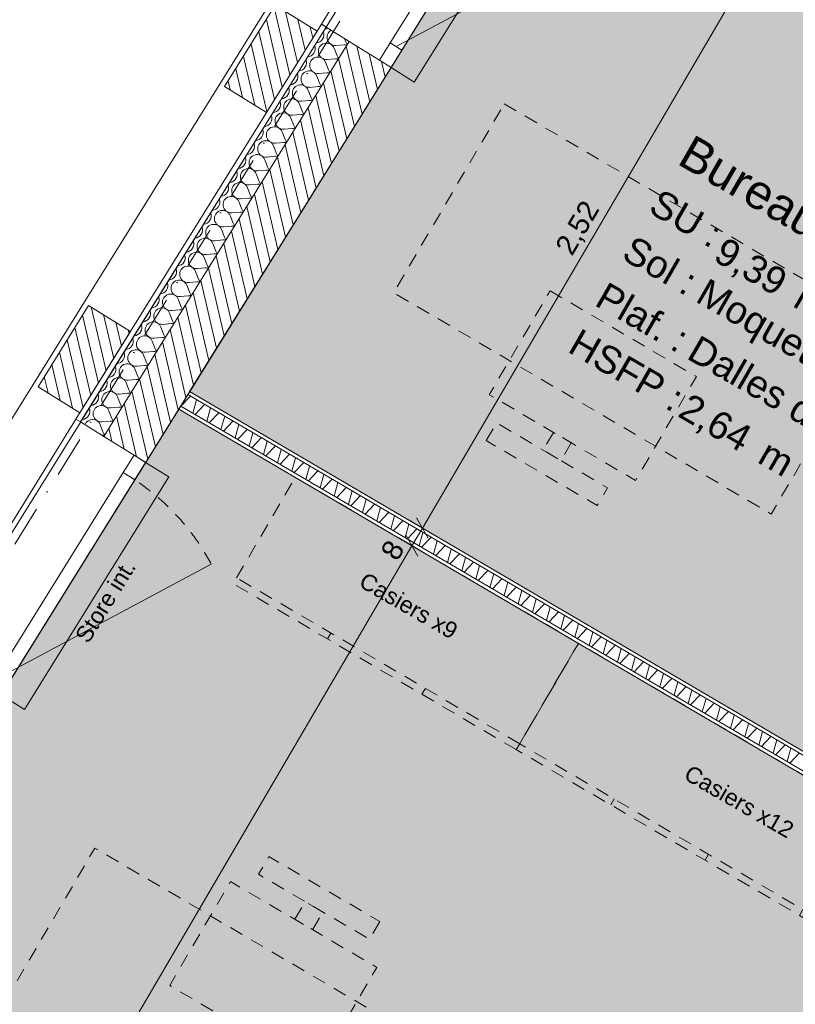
# Model space of a CAD drawing. Header units: millimetres. Extents: x -107151 to 48086, y -42122 to 26068.
# Tile 51 of 57: x -83417 to -80580, y 9430 to 13028. Entities that reach past the tile are written whole.
import ezdxf
from ezdxf.enums import TextEntityAlignment as Align

# ---------------------------------------------------------------- set-up
doc = ezdxf.new("R2010")
doc.units = ezdxf.units.MM
doc.header["$MEASUREMENT"] = 0
for name, pattern in [('! FIN Pointille', [87.5, 50, -37.5]), ('! STR Pointille', [87.5, 50, -37.5]), ('! URB Limite propriété', [300, 150, -75, 0, -75]), ('Tirets petits', [125, 75, -50])]:
    doc.linetypes.add(name, pattern=pattern)
for name, color, linetype in [('01-STR_Dalles.ARCHI', 7, 'Continuous'), ('01-STR_Murs extérieurs.ARCHI', 7, 'Continuous'), ('01-STR_Poutres_Poteaux.ARCHI', 7, 'Continuous'), ('03-SURFACE _ Utile.ARCHI', 7, 'Continuous'), ('04-SOE_Cloisons .ARCHI', 7, 'Continuous'), ('04-SOE_Faux Plafond.ARCHI', 7, 'Continuous'), ('04-SOE_Revetement de sol.ARCHI', 7, 'Continuous'), ('05-INF _ ANNOTATIONS.ARCHI', 7, 'Continuous'), ('05-INF _ COTATIONS.ARCHI', 7, 'Continuous'), ('06-REP _ EQUIP MOBI _ hors marché.ARCHI', 7, 'Continuous'), ('06-REP _ EQUIP MOBI _ marché.ARCHI', 7, 'Continuous'), ('Fenêtres Archicad', 7, 'Continuous'), ('Marques de fenêtre Archicad', 7, 'Continuous'), ('Marques de Zone Archicad', 7, 'Continuous'), ('Nouveau_07-VRD_Terrain EDL_Parcelle.ARCHI', 7, 'Continuous')]:
    doc.layers.add(name, color=color, linetype=linetype)
doc.styles.add('STYLE_GENERE_1', font='arial.ttf')
doc.styles.add('STYLE_GENERE_2', font='arial.ttf')
doc.dimstyles.new('STYLE_GENERE__1', dxfattribs={"dimtxt": 75, "dimasz": 57, "dimexe": 0.18, "dimexo": 50, "dimgap": 0, "dimtad": 1, "dimlfac": 0.001, "dimzin": 0, "dimdsep": 46, "dimtxsty": 'STYLE_GENERE_1', "dimblk": 'ARROWHEAD_2', "dimblk1": 'ARROWHEAD_2', "dimblk2": 'ARROWHEAD_2', "dimcen": 0.09, "dimclrd": 256, "dimclre": 256, "dimclrt": 256, "dimazin": 0, "dimtfac": 1, "dimtdec": 4, "dimtmove": 0, "dimatfit": 3, "dimfxl": 0, "dimtolj": 1, "dimtzin": 0, "dimarcsym": 0})

# ---------------------------------------------------------------- blocks, each defined once
blk = doc.blocks.new('Dalle_1_1', base_point=(-76490.4, 21808.4))
at = {"layer": '01-STR_Dalles.ARCHI', "color": 7, "linetype": 'Continuous', "lineweight": 5, "flags": 128}
blk.add_lwpolyline([(-76490.4, 21808.4), (-87291.7, 4437.9), (-82006.1, 1387.3), (-82427.2, 536.8), (-75888.9, -3286.9), (-75794, -3342.4), (-72002.7, 3053.2), (-57796.5, -5182.2), (-57450.3, -5385.2), (-56247.6, -3332.7), (-54208.1, -4527.8), (-54717.7, -5397.6), (-55684.1, -4831.3), (-56368.8, -6019.3), (-56368.6, -6019.4), (-46020, -12001.9), (-45857.1, -11724.1), (-45699, -11816.7), (-44122.6, -12740.4), (-42483.4, -9942.8), (-41387.9, -10574.3), (-36023.4, -1555.2), (-50738.9, 6940.8), (-57097.2, 10611.7)], close=True, dxfattribs=at)
blk = doc.blocks.new('CCA GC TPE-PME & TI LCTI__1_1', base_point=(-78292.1, 4320))
at = {"layer": '03-SURFACE _ Utile.ARCHI', "linetype": 'Continuous', "lineweight": 0, "true_color": 0xffefb9}
h = blk.add_hatch(color=254, dxfattribs=at)
h.paths.add_polyline_path([(-82834.8, 11605.5), (-87291.7, 4437.9), (-82006.1, 1387.3), (-82427.2, 536.8), (-76535.8, -2908.6), (-76373.2, -2634.8), (-75726.8, -3013.5), (-72046.2, 3195.6), (-70860.3, 5219.9), (-77976.6, 9389.7), (-78719.2, 8122.4), (-80056.6, 8906), (-79589.1, 9703.7)])
h.paths.add_polyline_path([(-80239.1, 4373.2), (-80584.2, 4575.4), (-80382, 4920.5), (-80036.9, 4718.3)], flags=0)
h.paths.add_polyline_path([(-75455.7, 1570.4), (-75253.5, 1915.5), (-74908.4, 1713.3), (-75110.6, 1368.2)], flags=0)
at = {"layer": 'Marques de Zone Archicad', "color": 7, "lineweight": 5}
for tag, height, style, p in [('ROOM_NAME', 125, 'STYLE_GENERE_2', (-79033.5, 5286.6)), ('measuredAreaCode', 100, 'STYLE_GENERE_1', (-79151.3, 5088.1)), ('DUMMY_862', 100, 'STYLE_GENERE_1', (-79249.6, 4918)), ('DUMMY_863', 100, 'STYLE_GENERE_1', (-78978.9, 4761.8)), ('DUMMY_864', 100, 'STYLE_GENERE_1', (-79347.8, 4747.9)), ('ceilingHeightCode', 100, 'STYLE_GENERE_1', (-79446, 4577.8)), ('DUMMY_865', 100, 'STYLE_GENERE_1', (-79011.1, 4553.6)), ('DUMMY_861', 125, 'STYLE_GENERE_2', (-77059.6, 4175.5))]:
    blk.add_attdef(tag, text='', height=height, rotation=329.9997, dxfattribs=dict(at, style=style)).set_placement(p, align=Align.TOP_LEFT)
blk = doc.blocks.new('Bureau nomade contrôle__11_1', base_point=(-80325.9, 11710.5))
at = {"layer": '03-SURFACE _ Utile.ARCHI', "linetype": 'Continuous', "lineweight": 0, "true_color": 0xffefb9}
blk.add_hatch(color=254, dxfattribs=at).paths.add_polyline_path([(-81464, 13810), (-82795.2, 11669.2), (-79551.2, 9768.4), (-78277.2, 11942.7)])
at = {"layer": 'Marques de Zone Archicad', "color": 7, "lineweight": 5, "char_height": 100, "attachment_point": 1, "rotation": 329.9997, "style": 'STYLE_GENERE_1'}
for s, insert in [('\\A1;{\\pql;\\pt0,50;\\fArial|b0|i0|c0|p0;\\W1.000000;9,39\\fArial|b0|i0|c0|p0;\\W1.000000;\\A1{\\H.66x;\\S^  ;}\\fArial|b0|i0|c0|p0;\\W1.000000; m\\fArial|b0|i0|c0|p0;\\W1.000000;\\A1{\\H.66x;\\S2^  ;}}', (-80820.8, 12263)), ('\\A1;{\\pql;\\pt0,50;\\fArial|b0|i0|c0|p0;\\W1.000000;2,64\\fArial|b0|i0|c0|p0;\\W1.000000;\\A1{\\H.66x;\\S^  ;}\\fArial|b0|i0|c0|p0;\\W1.000000; m\\fArial|b0|i0|c0|p0;\\W1.000000;\\A1{\\H.66x;\\S^  ;}}', (-80965.1, 11667.5))]:
    blk.add_mtext(s, dxfattribs=dict(at, insert=insert))
at = {"layer": 'Marques de Zone Archicad', "color": 7, "lineweight": 5}
for tag, height, style, p in [('ROOM_NAME', 125, 'STYLE_GENERE_2', (-80954.8, 12612)), ('measuredAreaCode', 100, 'STYLE_GENERE_1', (-81072.6, 12413.6)), ('DUMMY_862', 100, 'STYLE_GENERE_1', (-81170.8, 12243.5)), ('DUMMY_864', 100, 'STYLE_GENERE_1', (-81269, 12073.4)), ('DUMMY_863', 100, 'STYLE_GENERE_1', (-80900.2, 12087.2)), ('ceilingHeightCode', 100, 'STYLE_GENERE_1', (-81367.3, 11903.3)), ('DUMMY_865', 100, 'STYLE_GENERE_1', (-80932.4, 11879)), ('DUMMY_861', 125, 'STYLE_GENERE_2', (-79205.9, 11630.9))]:
    blk.add_attdef(tag, text='', height=height, rotation=329.9997, dxfattribs=dict(at, style=style)).set_placement(p, align=Align.TOP_LEFT)
blk = doc.blocks.new('Dalle_2_1', base_point=(-76643.7, 22508.8))
at = {"layer": '01-STR_Poutres_Poteaux.ARCHI', "color": 7, "linetype": 'Continuous', "lineweight": 5, "flags": 128}
blk.add_lwpolyline([(-76643.7, 22508.8), (-88005, 4237.7), (-82701.7, 1176.9), (-83121.5, 329), (-77594.1, -2909.8), (-77475.2, -2706.8), (-82820.3, 419.1), (-82399.8, 1268.2), (-87692.8, 4323), (-76585.1, 22186.4), (-35620.4, -1464.5), (-41127.9, -10724), (-38454.8, -12262.9), (-40241.1, -15311.5), (-41612.9, -14518.8), (-41747.9, -14752.4), (-40143.1, -15680.3), (-38084.2, -12164.4), (-40763.4, -10619.9), (-35267.4, -1379.6)], close=True, dxfattribs=at)
blk = doc.blocks.new('Dalle_15_1', base_point=(-87291.7, 4437.9))
at = {"layer": '04-SOE_Faux Plafond.ARCHI', "color": 252, "linetype": 'Tirets petits', "lineweight": 5, "flags": 128}
blk.add_lwpolyline([(-87291.7, 4437.9), (-76490.4, 21808.4), (-36023.4, -1555.2), (-39156.1, -6822.1), (-43638.1, -4195.9), (-44805.9, -6188.9), (-44314, -6477.2), (-44986.5, -7624.8), (-50462.4, -4416.2), (-48205.6, -549), (-53358.6, 2470.3), (-55548, -1266), (-59721.9, 1179.7), (-57371.2, 5191.5), (-65453.9, 9927.5), (-66046.3, 8916.5), (-66364.8, 9103.1), (-66378.8, 9079.2), (-70895.3, 11725.6), (-70035.8, 13192.4), (-72449.2, 14601.8), (-72270.8, 14906.2), (-74211.7, 16044.4), (-75362.2, 14080.9), (-76599.5, 14805.9), (-79551.2, 9768.4), (-78213.9, 8984.8), (-77976.6, 9389.7), (-70980, 5290.4), (-70849, 5213.7), (-70849.1, 5213.6), (-69069.5, 4170.6), (-67197.9, 7365), (-63477.8, 5185.3), (-63466.2, 5205.2), (-60449.3, 3437.4), (-62205.2, 440.8), (-59959, -875.4), (-60086.5, -1092.9), (-59801.5, -1259.9), (-60953, -3225.2), (-70246.3, 2162.2), (-72041.8, 3203), (-73941.7, -2), (-75888.9, -3286.9), (-77581.8, -2296.9), (-82427.2, 536.8), (-82006.1, 1387.3)], close=True, dxfattribs=at)
blk = doc.blocks.new('Dalle_18_1', base_point=(-87291.7, 4437.9))
at = {"layer": '04-SOE_Revetement de sol.ARCHI', "color": 7, "linetype": 'Continuous', "lineweight": 5, "flags": 128}
blk.add_lwpolyline([(-82006.1, 1387.3), (-87291.7, 4437.9), (-76490.4, 21808.4), (-50739, 6940.8)], dxfattribs=at)
blk = doc.blocks.new('Mur_33_1', base_point=(-83196.5, 11592))
at = {"layer": '01-STR_Murs extérieurs.ARCHI', "linetype": 'Continuous', "lineweight": 0, "true_color": 0x000000}
h = blk.add_hatch(dxfattribs=at)
h.set_pattern_fill('Hachure_simple_0001', color=18, style=0, pattern_type=2)
h.set_pattern_definition([(103.12592, (0, 0), (36.52025, 8.515946), [])])
h.paths.add_polyline_path([(-83196.5, 11592), (-83011.6, 11889.2), (-83164.5, 11984.2), (-83349.3, 11687)])
at = {"layer": '01-STR_Murs extérieurs.ARCHI', "color": 7, "linetype": 'Continuous', "lineweight": 5, "flags": 128}
for points in [[(-83164.5, 11984.2), (-83349.3, 11687)], [(-83011.6, 11889.2), (-83164.5, 11984.2)], [(-83196.5, 11592), (-83011.6, 11889.2)], [(-83349.3, 11687), (-83196.5, 11592)]]:
    blk.add_lwpolyline(points, dxfattribs=at)
blk = doc.blocks.new('*X220')
at = {"layer": '04-SOE_Cloisons .ARCHI', "color": 7, "linetype": 'Continuous', "lineweight": 5}
for p, q in [((-82792.3, 11652.4), (-82826.9, 11615.9)), ((-82784.1, 11590.8), (-82770.7, 11639.7)), ((-82740.5, 11622.1), (-82775.1, 11585.6)), ((-82732.3, 11560.5), (-82718.9, 11609.4)), ((-82688.7, 11591.8), (-82723.3, 11555.2)), ((-82680.6, 11530.2), (-82667.1, 11579.1)), ((-82637, 11561.4), (-82671.6, 11524.9)), ((-82628.8, 11499.8), (-82615.3, 11548.7)), ((-82585.2, 11531.1), (-82619.8, 11494.6)), ((-82577, 11469.5), (-82563.6, 11518.4)), ((-82533.4, 11500.8), (-82568, 11464.2)), ((-82525.3, 11439.2), (-82511.8, 11488.1)), ((-82481.7, 11470.4), (-82516.3, 11433.9)), ((-82473.5, 11408.8), (-82460, 11457.7)), ((-82429.9, 11440.1), (-82464.5, 11403.6)), ((-82421.7, 11378.5), (-82408.3, 11427.4)), ((-82378.1, 11409.8), (-82412.7, 11373.2)), ((-82370, 11348.2), (-82356.5, 11397.1)), ((-82326.4, 11379.4), (-82361, 11342.9)), ((-82318.2, 11317.8), (-82304.7, 11366.7)), ((-82274.6, 11349.1), (-82309.2, 11312.6)), ((-82266.4, 11287.5), (-82253, 11336.4)), ((-82222.8, 11318.8), (-82257.4, 11282.2)), ((-82214.6, 11257.2), (-82201.2, 11306.1)), ((-82171.1, 11288.4), (-82205.7, 11251.9)), ((-82162.9, 11226.8), (-82149.4, 11275.7)), ((-82119.3, 11258.1), (-82153.9, 11221.6)), ((-82111.1, 11196.5), (-82097.7, 11245.4)), ((-82067.5, 11227.8), (-82102.1, 11191.2)), ((-82059.3, 11166.2), (-82045.9, 11215.1)), ((-82015.8, 11197.4), (-82050.4, 11160.9)), ((-82007.6, 11135.8), (-81994.1, 11184.7)), ((-81964, 11167.1), (-81998.6, 11130.6)), ((-81955.8, 11105.5), (-81942.4, 11154.4)), ((-81912.2, 11136.8), (-81946.8, 11100.2)), ((-81904, 11075.2), (-81890.6, 11124.1)), ((-81860.5, 11106.4), (-81895.1, 11069.9)), ((-81852.3, 11044.8), (-81838.8, 11093.7)), ((-81808.7, 11076.1), (-81843.3, 11039.6)), ((-81800.5, 11014.5), (-81787.1, 11063.4)), ((-81756.9, 11045.8), (-81791.5, 11009.2)), ((-81748.7, 10984.2), (-81735.3, 11033.1)), ((-81705.2, 11015.4), (-81739.8, 10978.9)), ((-81697, 10953.8), (-81683.5, 11002.7)), ((-81653.4, 10985.1), (-81688, 10948.6)), ((-81645.2, 10923.5), (-81631.8, 10972.4)), ((-81601.6, 10954.8), (-81636.2, 10918.2)), ((-81593.4, 10893.2), (-81580, 10942.1)), ((-81549.9, 10924.4), (-81584.5, 10887.9)), ((-81541.7, 10862.8), (-81528.2, 10911.7)), ((-81498.1, 10894.1), (-81532.7, 10857.6)), ((-81489.9, 10832.5), (-81476.5, 10881.4)), ((-81446.3, 10863.8), (-81480.9, 10827.2)), ((-81438.1, 10802.2), (-81424.7, 10851.1)), ((-81394.6, 10833.4), (-81429.1, 10796.9)), ((-81386.4, 10771.8), (-81372.9, 10820.7)), ((-81342.8, 10803.1), (-81377.4, 10766.6)), ((-81334.6, 10741.5), (-81321.2, 10790.4)), ((-81291, 10772.8), (-81325.6, 10736.2)), ((-81282.8, 10711.2), (-81269.4, 10760.1)), ((-81239.2, 10742.4), (-81273.8, 10705.9)), ((-81231.1, 10680.8), (-81217.6, 10729.7)), ((-81187.5, 10712.1), (-81222.1, 10675.6)), ((-81179.3, 10650.5), (-81165.8, 10699.4)), ((-81135.7, 10681.8), (-81170.3, 10645.2)), ((-81127.5, 10620.2), (-81114.1, 10669.1)), ((-81083.9, 10651.4), (-81118.5, 10614.9)), ((-81075.8, 10589.8), (-81062.3, 10638.8)), ((-81032.2, 10621.1), (-81066.8, 10584.6)), ((-81024, 10559.5), (-81010.5, 10608.4)), ((-80980.4, 10590.8), (-81015, 10554.2)), ((-80972.2, 10529.2), (-80958.8, 10578.1)), ((-80928.6, 10560.4), (-80963.2, 10523.9)), ((-80920.5, 10498.8), (-80907, 10547.8)), ((-80876.9, 10530.1), (-80911.5, 10493.6)), ((-80868.7, 10468.5), (-80855.2, 10517.4)), ((-80825.1, 10499.8), (-80859.7, 10463.2)), ((-80816.9, 10438.2), (-80803.5, 10487.1)), ((-80773.3, 10469.4), (-80807.9, 10432.9)), ((-80765.2, 10407.8), (-80751.7, 10456.8)), ((-80721.6, 10439.1), (-80756.2, 10402.6)), ((-80713.4, 10377.5), (-80699.9, 10426.4)), ((-80669.8, 10408.8), (-80704.4, 10372.2)), ((-80661.6, 10347.2), (-80648.2, 10396.1)), ((-80618, 10378.4), (-80652.6, 10341.9)), ((-80609.8, 10316.8), (-80596.4, 10365.8)), ((-80566.3, 10348.1), (-80600.9, 10311.6))]:
    blk.add_line(p, q, dxfattribs=at)
blk = doc.blocks.new('Mur_39_1', base_point=(-82795.2, 11669.2))
at = {"layer": '04-SOE_Cloisons .ARCHI', "color": 7, "linetype": 'Continuous', "lineweight": 5}
for p, q in [((-79557.8, 9757.2), (-82802, 11658.1)), ((-79582.6, 9714.9), (-82827.9, 11616.5))]:
    blk.add_line(p, q, dxfattribs=at)
at = {"layer": '04-SOE_Cloisons .ARCHI', "color": 7, "linetype": 'Continuous', "lineweight": 5, "flags": 128}
for points in [[(-82795.2, 11669.2), (-82802, 11658.1)], [(-79551.2, 9768.4), (-82795.2, 11669.2)], [(-82802, 11658.1), (-82827.9, 11616.5)], [(-82827.9, 11616.5), (-82834.8, 11605.5)], [(-82834.8, 11605.5), (-79589.1, 9703.7)]]:
    blk.add_lwpolyline(points, dxfattribs=at)
at = {"layer": '04-SOE_Cloisons .ARCHI', "color": 7, "lineweight": 5}
blk.add_blockref('*X220', (0, 0), dxfattribs=at)
blk = doc.blocks.new('Mur_60_1', base_point=(-82514.2, 12689.1))
at = {"layer": '01-STR_Murs extérieurs.ARCHI', "linetype": 'Continuous', "lineweight": 0, "true_color": 0x000000}
h = blk.add_hatch(dxfattribs=at)
h.set_pattern_fill('Hachure_simple_0001', color=18, style=0, pattern_type=2)
h.set_pattern_definition([(103.12592, (0, 0), (36.52025, 8.515946), [])])
h.paths.add_polyline_path([(-82514.2, 12689.1), (-82329.4, 12986.3), (-82482.3, 13081.3), (-82667.1, 12784.1)])
at = {"layer": '01-STR_Murs extérieurs.ARCHI', "color": 7, "linetype": 'Continuous', "lineweight": 5, "flags": 128}
for points in [[(-82482.3, 13081.3), (-82667.1, 12784.1)], [(-82329.4, 12986.3), (-82482.3, 13081.3)], [(-82514.2, 12689.1), (-82329.4, 12986.3)], [(-82667.1, 12784.1), (-82514.2, 12689.1)]]:
    blk.add_lwpolyline(points, dxfattribs=at)
blk = doc.blocks.new('*X443')
at = {"layer": '01-STR_Murs extérieurs.ARCHI', "color": 7, "linetype": 'Continuous', "lineweight": 5}
for p, q in [((-82228.7, 12959.4), (-82223.8, 12946.9)), ((-82266.4, 12923.9), (-82255.5, 12895.9)), ((-82260, 12934.1), (-82230.2, 12936.7)), ((-82291.7, 12883.1), (-82261.8, 12885.7)), ((-82298.1, 12872.9), (-82287.2, 12845)), ((-82329.7, 12822), (-82318.9, 12794)), ((-82323.4, 12832.2), (-82293.5, 12834.8)), ((-82355.1, 12781.2), (-82325.2, 12783.8)), ((-82361.4, 12771), (-82350.6, 12743.1)), ((-82393.1, 12720.1), (-82382.2, 12692.1)), ((-82386.8, 12730.3), (-82356.9, 12732.9)), ((-82424.8, 12669.1), (-82413.9, 12641.2)), ((-82418.5, 12679.3), (-82388.6, 12681.9)), ((-82450.1, 12628.4), (-82420.3, 12631)), ((-82456.5, 12618.2), (-82445.6, 12590.2)), ((-82488.2, 12567.2), (-82477.3, 12539.3)), ((-82481.8, 12577.4), (-82451.9, 12580)), ((-82513.5, 12526.5), (-82483.6, 12529.1)), ((-82519.8, 12516.3), (-82509, 12488.3)), ((-82551.5, 12465.3), (-82540.6, 12437.4)), ((-82545.2, 12475.5), (-82515.3, 12478.1)), ((-82576.9, 12424.6), (-82547, 12427.2)), ((-82583.2, 12414.4), (-82572.3, 12386.4)), ((-82614.9, 12363.4), (-82604, 12335.5)), ((-82608.6, 12373.6), (-82578.7, 12376.2)), ((-82646.6, 12312.5), (-82635.7, 12284.5)), ((-82640.2, 12322.7), (-82610.4, 12325.3)), ((-82671.9, 12271.7), (-82642, 12274.3)), ((-82678.3, 12261.5), (-82667.4, 12233.5)), ((-82709.9, 12210.6), (-82699.1, 12182.6)), ((-82703.6, 12220.7), (-82673.7, 12223.4)), ((-82735.3, 12169.8), (-82705.4, 12172.4)), ((-82741.6, 12159.6), (-82730.7, 12131.6)), ((-82773.3, 12108.7), (-82762.4, 12080.7)), ((-82767, 12118.8), (-82737.1, 12121.5)), ((-82805, 12057.7), (-82794.1, 12029.7)), ((-82798.7, 12067.9), (-82768.8, 12070.5)), ((-82830.3, 12016.9), (-82800.5, 12019.5)), ((-82836.7, 12006.7), (-82825.8, 11978.8)), ((-82868.4, 11955.8), (-82857.5, 11927.8)), ((-82862, 11966), (-82832.1, 11968.6)), ((-82893.7, 11915), (-82863.8, 11917.6)), ((-82900, 11904.8), (-82889.2, 11876.9)), ((-82931.7, 11853.9), (-82920.8, 11825.9)), ((-82925.4, 11864.1), (-82895.5, 11866.7)), ((-82957.1, 11813.1), (-82927.2, 11815.7)), ((-82963.4, 11802.9), (-82952.5, 11775)), ((-82995.1, 11752), (-82984.2, 11724)), ((-82988.8, 11762.2), (-82958.9, 11764.8)), ((-83026.8, 11701), (-83015.9, 11673.1)), ((-83020.4, 11711.2), (-82990.6, 11713.8)), ((-83052.1, 11660.3), (-83022.2, 11662.9)), ((-83058.5, 11650.1), (-83047.6, 11622.1)), ((-83090.1, 11599.1), (-83079.3, 11571.2)), ((-83083.8, 11609.3), (-83053.9, 11611.9)), ((-83115.5, 11558.4), (-83085.6, 11561)), ((-83121.8, 11548.2), (-83110.9, 11520.2))]:
    blk.add_line(p, q, dxfattribs=at)
for centre, start, end in [((-82302.9, 13024.3), 273.8294, 296.0622), ((-82334.5, 12973.3), 273.8294, 328.1259), ((-82334.5, 12973.3), 328.1259, 22.4225), ((-82262.7, 12964), 120.1476, 274.9958), ((-82366.2, 12922.4), 328.1259, 22.4225), ((-82294.3, 12913), 21.256, 274.9958), ((-82227.5, 12906.8), 74.5698, 94.9958), ((-82195.9, 12957.8), 201.256, 221.682), ((-82397.9, 12871.4), 328.1259, 22.4225), ((-82366.2, 12922.4), 273.8294, 328.1259), ((-82326, 12862.1), 21.256, 274.9958), ((-82259.2, 12855.9), 74.5698, 94.9958), ((-82227.5, 12906.8), 201.256, 221.682), ((-82397.9, 12871.4), 273.8294, 328.1259), ((-82429.6, 12820.5), 328.1259, 22.4225), ((-82357.7, 12811.1), 21.256, 274.9958), ((-82290.9, 12804.9), 74.5698, 94.9958), ((-82259.2, 12855.9), 201.256, 221.682), ((-82461.3, 12769.5), 328.1259, 22.4225), ((-82429.6, 12820.5), 273.8294, 328.1259), ((-82389.4, 12760.2), 21.256, 274.9958), ((-82322.6, 12754), 74.5698, 94.9958), ((-82290.9, 12804.9), 201.256, 221.682), ((-82461.3, 12769.5), 273.8294, 328.1259), ((-82421.1, 12709.2), 21.256, 274.9958), ((-82322.6, 12754), 201.256, 221.682), ((-82493, 12718.6), 273.8294, 328.1259), ((-82493, 12718.6), 328.1259, 22.4225), ((-82354.3, 12703), 74.5698, 94.9958), ((-82524.6, 12667.6), 328.1259, 22.4225), ((-82452.8, 12658.3), 21.256, 274.9958), ((-82386, 12652), 74.5698, 94.9958), ((-82354.3, 12703), 201.256, 221.682), ((-82524.6, 12667.6), 273.8294, 328.1259), ((-82484.4, 12607.3), 21.256, 274.9958), ((-82417.6, 12601.1), 74.5698, 94.9958), ((-82386, 12652), 201.256, 221.682), ((-82556.3, 12616.7), 273.8294, 328.1259), ((-82556.3, 12616.7), 328.1259, 22.4225), ((-82588, 12565.7), 328.1259, 22.4224), ((-82516.1, 12556.3), 21.256, 274.9958), ((-82449.3, 12550.1), 74.5698, 94.9958), ((-82417.6, 12601.1), 201.256, 221.682), ((-82619.7, 12514.8), 328.1259, 22.4224), ((-82588, 12565.7), 273.8294, 328.1259), ((-82547.8, 12505.4), 21.256, 274.9958), ((-82481, 12499.2), 74.5698, 94.9958), ((-82449.3, 12550.1), 201.256, 221.682), ((-82619.7, 12514.8), 273.8294, 328.1259), ((-82481, 12499.2), 201.256, 221.682), ((-82651.4, 12463.8), 328.1259, 22.4224), ((-82579.5, 12454.4), 21.256, 274.9958), ((-82512.7, 12448.2), 74.5698, 94.9958), ((-82683.1, 12412.9), 328.1259, 22.4224), ((-82651.4, 12463.8), 273.8294, 328.1259), ((-82611.2, 12403.5), 21.256, 274.9958), ((-82544.4, 12397.3), 74.5698, 94.9958), ((-82512.7, 12448.2), 201.256, 221.682), ((-82683.1, 12412.9), 273.8294, 328.1259), ((-82642.9, 12352.5), 21.256, 274.9958), ((-82544.4, 12397.3), 201.256, 221.682), ((-82714.7, 12361.9), 273.8294, 328.1259), ((-82714.7, 12361.9), 328.1259, 22.4224), ((-82576.1, 12346.3), 74.5698, 94.9958), ((-82746.4, 12311), 328.1259, 22.4224), ((-82674.5, 12301.6), 21.256, 274.9958), ((-82607.7, 12295.4), 74.5698, 94.9958), ((-82576.1, 12346.3), 201.256, 221.682), ((-82778.1, 12260), 328.1259, 22.4224), ((-82746.4, 12311), 273.8294, 328.1259), ((-82706.2, 12250.6), 21.256, 274.9958), ((-82639.4, 12244.4), 74.5698, 94.9958), ((-82607.7, 12295.4), 201.256, 221.682), ((-82778.1, 12260), 273.8294, 328.1259), ((-82809.8, 12209.1), 328.1259, 22.4224), ((-82737.9, 12199.7), 21.256, 274.9958), ((-82671.1, 12193.5), 74.5698, 94.9958), ((-82639.4, 12244.4), 201.256, 221.682), ((-82841.5, 12158.1), 328.1259, 22.4224), ((-82809.8, 12209.1), 273.8294, 328.1259), ((-82769.6, 12148.7), 21.256, 274.9958), ((-82702.8, 12142.5), 74.5698, 94.9958), ((-82671.1, 12193.5), 201.256, 221.682), ((-82841.5, 12158.1), 273.8294, 328.1259), ((-82801.3, 12097.8), 21.256, 274.9958), ((-82702.8, 12142.5), 201.256, 221.682), ((-82873.2, 12107.1), 273.8294, 328.1259), ((-82873.2, 12107.1), 328.1259, 22.4224), ((-82734.5, 12091.6), 74.5698, 94.9958), ((-82904.8, 12056.2), 328.1259, 22.4224), ((-82833, 12046.8), 21.256, 274.9958), ((-82766.2, 12040.6), 74.5698, 94.9958), ((-82734.5, 12091.6), 201.256, 221.682), ((-82904.8, 12056.2), 273.8294, 328.1259), ((-82864.6, 11995.9), 21.256, 274.9958), ((-82797.8, 11989.7), 74.5698, 94.9958), ((-82766.2, 12040.6), 201.256, 221.682), ((-82936.5, 12005.2), 273.8294, 328.1259), ((-82936.5, 12005.2), 328.1259, 22.4224), ((-82968.2, 11954.3), 328.1259, 22.4224), ((-82896.3, 11944.9), 21.256, 274.9958), ((-82829.5, 11938.7), 74.5698, 94.9958), ((-82797.8, 11989.7), 201.256, 221.682), ((-82999.9, 11903.3), 328.1259, 22.4224), ((-82968.2, 11954.3), 273.8294, 328.1259), ((-82928, 11894), 21.256, 274.9958), ((-82861.2, 11887.8), 74.5698, 94.9958), ((-82829.5, 11938.7), 201.256, 221.682), ((-82999.9, 11903.3), 273.8294, 328.1259), ((-82861.2, 11887.8), 201.256, 221.682), ((-83031.6, 11852.4), 328.1259, 22.4224), ((-82959.7, 11843), 21.256, 274.9958), ((-82892.9, 11836.8), 74.5698, 94.9958), ((-83063.3, 11801.4), 328.1259, 22.4224), ((-83031.6, 11852.4), 273.8294, 328.1259), ((-82991.4, 11792.1), 21.256, 274.9958), ((-82924.6, 11785.9), 74.5698, 94.9958), ((-82892.9, 11836.8), 201.256, 221.682), ((-83063.3, 11801.4), 273.8294, 328.1259), ((-83023.1, 11741.1), 21.256, 274.9958), ((-82924.6, 11785.9), 201.256, 221.682), ((-83094.9, 11750.5), 273.8294, 328.1259), ((-83094.9, 11750.5), 328.1259, 22.4224), ((-82956.3, 11734.9), 74.5698, 94.9958), ((-83126.6, 11699.5), 328.1259, 22.4224), ((-83054.7, 11690.2), 21.256, 274.9958), ((-82987.9, 11683.9), 74.5698, 94.9958), ((-82956.3, 11734.9), 201.256, 221.682), ((-83158.3, 11648.6), 328.1259, 22.4224), ((-83126.6, 11699.5), 273.8294, 328.1259), ((-83086.4, 11639.2), 21.256, 274.9958), ((-83019.6, 11633), 74.5698, 94.9958), ((-82987.9, 11683.9), 201.256, 221.682), ((-83158.3, 11648.6), 273.8294, 328.1259), ((-83190, 11597.6), 328.1259, 22.4224), ((-83118.1, 11588.2), 21.256, 274.9958), ((-83051.3, 11582), 74.5698, 94.9958), ((-83019.6, 11633), 201.256, 221.682), ((-83190, 11597.6), 273.8294, 328.1259), ((-83149.8, 11537.3), 21.256, 158.1754), ((-83083, 11531.1), 74.5698, 94.9958), ((-83051.3, 11582), 201.256, 221.682), ((-83083, 11531.1), 201.256, 221.682), ((-83114.7, 11480.1), 74.5698, 92.4865)]:
    blk.add_arc(centre, 30, start, end, dxfattribs=at)
blk = doc.blocks.new('Fenêtre 27_2')
at = {"layer": 'Fenêtres Archicad', "color": 8, "linetype": 'Continuous', "lineweight": 5}
blk.add_line((425, -25), (-311.1, 400), dxfattribs=at)
at = {"layer": 'Fenêtres Archicad', "color": 7, "linetype": 'Continuous', "lineweight": 5}
for p, q in [((-500, 0), (500, 0)), ((-500, 0), (-425, 0)), ((-500, 0), (-500, -50)), ((-500, 0), (-500, -50)), ((-425, 0), (-425, -50)), ((-425, 0), (425, 0)), ((425, -50), (425, 0)), ((425, 0), (500, 0)), ((500, 0), (500, -50)), ((500, 0), (500, -50)), ((-425, -50), (-500, -50)), ((-500, -50), (-500, -180)), ((425, -50), (-425, -50)), ((500, -50), (425, -50)), ((500, -50), (500, -180)), ((-500, -180), (-500, -280)), ((500, -180), (500, -280)), ((-500, -280), (-500, -300)), ((500, -280), (500, -300)), ((-500, -300), (500, -300))]:
    blk.add_line(p, q, dxfattribs=at)
at = {"layer": 'Fenêtres Archicad', "color": 8, "linetype": '! FIN Pointille', "lineweight": 5}
blk.add_arc((425, -25), 850, 150, 180, dxfattribs=at)
blk = doc.blocks.new('Marque fenêtre 27')
at = {"layer": 'Marques de fenêtre Archicad', "color": 7, "lineweight": 5, "style": 'STYLE_GENERE_1'}
for tag, p in [('DUMMY_233', (164.7, -605.7)), ('strCust1Value', (164.7, -619.4))]:
    blk.add_attdef(tag, text='', height=60, rotation=180, dxfattribs=at).set_placement(p, align=Align.TOP_LEFT)
blk = doc.blocks.new('Mur_127_1', base_point=(-76490.4, 21808.4))
at = {"layer": '01-STR_Murs extérieurs.ARCHI', "linetype": 'Continuous', "lineweight": 0, "true_color": 0x000000}
h = blk.add_hatch(dxfattribs=at)
h.set_pattern_fill('Hachure_simple_0001', color=18, style=0, pattern_type=2)
h.set_pattern_definition([(283.12592, (0, 0), (36.52025, 8.515946), [])])
h.paths.add_polyline_path([(-83108.8, 11505.7), (-82955.9, 11410.6), (-82058.6, 12853.7), (-82211.5, 12948.7)])
at = {"layer": '01-STR_Murs extérieurs.ARCHI', "color": 7, "linetype": 'Continuous', "lineweight": 5}
for p, q in [((-82296.4, 13001.5), (-83193.7, 11558.5)), ((-82296.4, 13001.5), (-82313.4, 13012.1)), ((-82211.5, 12948.7), (-82296.4, 13001.5)), ((-82211.5, 12948.7), (-83108.8, 11505.7)), ((-82101.1, 12880.1), (-82211.5, 12948.7)), ((-82058.6, 12853.7), (-82101.1, 12880.1)), ((-83193.7, 11558.5), (-83210.7, 11569)), ((-83108.8, 11505.7), (-83193.7, 11558.5)), ((-82998.4, 11437), (-83108.8, 11505.7)), ((-82955.9, 11410.6), (-82998.4, 11437))]:
    blk.add_line(p, q, dxfattribs=at)
at = {"layer": '01-STR_Murs extérieurs.ARCHI', "color": 7, "linetype": 'Continuous', "lineweight": 5, "flags": 128}
for points in [[(-82313.4, 13012.1), (-83210.7, 11569)], [(-82955.9, 11410.6), (-82058.6, 12853.7)]]:
    blk.add_lwpolyline(points, dxfattribs=at)
at = {"layer": '01-STR_Murs extérieurs.ARCHI', "color": 7, "lineweight": 5}
blk.add_blockref('*X443', (0, 0), dxfattribs=at)
at = {"layer": 'Fenêtres Archicad', "color": 7, "linetype": 'Continuous', "lineweight": 5, "zscale": 1000, "rotation": 238.1259194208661}
for p in [(-81794.6, 13278.3), (-83220, 10986)]:
    blk.add_blockref('Fenêtre 27_2', p, dxfattribs=at)
at = {"layer": 'Marques de fenêtre Archicad', "color": 8, "lineweight": 5}
ref = blk.add_blockref('Marque fenêtre 27', (-83220, 10986), dxfattribs=dict(at, rotation=238.1259194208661))
ref.add_attrib('strCust1Value', 'Store int.', dxfattribs={"color": 7, "lineweight": 5, "height": 60, "rotation": 58.1259, "style": 'STYLE_GENERE_1'}).set_placement((-83217.1, 10776.6), align=Align.TOP_LEFT)
blk = doc.blocks.new('Poste de travail de bureau unique 27[13]_1', base_point=(-81644.7, 12720.8))
at = {"layer": '06-REP _ EQUIP MOBI _ hors marché.ARCHI', "color": 252, "linetype": '! STR Pointille', "lineweight": 5, "flags": 128}
for points in [[(-81644.7, 12720.8), (-80264.2, 11911.9), (-80668.6, 11221.7), (-82049.1, 12030.6)], [(-81477.2, 12037.4), (-80942.3, 11724), (-81164.7, 11344.3), (-81699.6, 11657.8)], [(-81710.8, 11490.4), (-81672.9, 11555.1), (-81267.3, 11317.5), (-81305.3, 11252.8)], [(-81399.8, 11482.1), (-81437.7, 11417.4), (-81502.4, 11455.3), (-81464.5, 11520)]]:
    blk.add_lwpolyline(points, close=True, dxfattribs=at)
blk = doc.blocks.new('Poste de travail de bureau unique 27[33]_1', base_point=(-82165.8, 8501.8))
at = {"layer": '06-REP _ EQUIP MOBI _ hors marché.ARCHI', "color": 252, "linetype": '! STR Pointille', "lineweight": 5, "flags": 128}
for points in [[(-82165.8, 8501.8), (-83546.3, 9310.7), (-83141.8, 10000.9), (-81761.4, 9192)], [(-82099.7, 9732.2), (-82137.6, 9667.5), (-82543.1, 9905.1), (-82505.2, 9969.8)], [(-82333.3, 9185.2), (-82868.2, 9498.7), (-82645.8, 9878.3), (-82110.8, 9564.9)], [(-82410.7, 9740.5), (-82372.7, 9805.2), (-82308, 9767.3), (-82345.9, 9702.6)]]:
    blk.add_lwpolyline(points, close=True, dxfattribs=at)
blk = doc.blocks.new('Casiers 27[96]_1', base_point=(-80219.8, 9552.5))
at = {"layer": '06-REP _ EQUIP MOBI _ hors marché.ARCHI', "color": 252, "linetype": '! STR Pointille', "lineweight": 5}
for p, q in [((-80207.2, 9574.1), (-81588, 10382.3)), ((-81255.4, 10158.7), (-81242.8, 10180.3)), ((-80910.2, 9956.6), (-80897.6, 9978.2)), ((-80565, 9754.5), (-80552.4, 9776.1)), ((-80219.8, 9552.5), (-80207.2, 9574.1))]:
    blk.add_line(p, q, dxfattribs=at)
at = {"layer": '06-REP _ EQUIP MOBI _ hors marché.ARCHI', "color": 252, "linetype": '! STR Pointille', "lineweight": 5, "flags": 128}
blk.add_lwpolyline([(-80219.8, 9552.5), (-81600.6, 10360.8), (-81373.3, 10749.1), (-79992.5, 9940.8)], close=True, dxfattribs=at)
blk = doc.blocks.new('Casiers 27[97]_1', base_point=(-81600.8, 10360.9))
at = {"layer": '06-REP _ EQUIP MOBI _ hors marché.ARCHI', "color": 252, "linetype": '! STR Pointille', "lineweight": 5}
for p, q in [((-81588.2, 10382.4), (-82623.5, 10989.1)), ((-82291, 10765.3), (-82278.4, 10786.9)), ((-81945.9, 10563.1), (-81933.3, 10584.6)), ((-81600.8, 10360.9), (-81588.2, 10382.4))]:
    blk.add_line(p, q, dxfattribs=at)
at = {"layer": '06-REP _ EQUIP MOBI _ hors marché.ARCHI', "color": 252, "linetype": '! STR Pointille', "lineweight": 5, "flags": 128}
blk.add_lwpolyline([(-81600.8, 10360.9), (-82636.2, 10967.5), (-82408.7, 11355.8), (-81373.3, 10749.1)], close=True, dxfattribs=at)
blk = doc.blocks.new('Stores vénitiens 27[127]_1', base_point=(-82871.6, 11357.2))
at = {"layer": '06-REP _ EQUIP MOBI _ marché.ARCHI', "color": 8, "linetype": 'Continuous', "lineweight": 5}
for p, q in [((-83484.4, 10560.7), (-82956.5, 11410)), ((-82956.5, 11410), (-82871.6, 11357.2)), ((-82871.6, 11357.2), (-83399.5, 10507.9)), ((-83399.5, 10507.9), (-83484.4, 10560.7))]:
    blk.add_line(p, q, dxfattribs=at)
blk = doc.blocks.new('Stores vénitiens 27[128]_1', base_point=(-81446, 13649.9))
at = {"layer": '06-REP _ EQUIP MOBI _ marché.ARCHI', "color": 8, "linetype": 'Continuous', "lineweight": 5}
for p, q in [((-82058.8, 12853.4), (-81530.9, 13702.6)), ((-81530.9, 13702.6), (-81446, 13649.9)), ((-81446, 13649.9), (-81973.9, 12800.6)), ((-81973.9, 12800.6), (-82058.8, 12853.4))]:
    blk.add_line(p, q, dxfattribs=at)
blk = doc.blocks.new('*D819')
at = {"layer": '05-INF _ COTATIONS.ARCHI', "color": 251, "linetype": 'Continuous', "lineweight": 5, "true_color": 0x666666}
for p, q in [((-81982.2, 11105.9), (-81944.3, 11170.6)), ((-81933.7, 11077.5), (-82030.8, 11134.4)), ((-82003.7, 11143.6), (-81960.8, 11068.3)), ((-86247.8, 3826.2), (-81982.2, 11105.9)), ((-86199.2, 3797.8), (-86296.3, 3854.6)), ((-86269.2, 3863.8), (-86226.3, 3788.6)), ((-86266.3, 3794.6), (-86247.8, 3826.2))]:
    blk.add_line(p, q, dxfattribs=at)
at = {"layer": '05-INF _ COTATIONS.ARCHI', "color": 251, "lineweight": 5, "true_color": 0x666666, "char_height": 75, "attachment_point": 7, "rotation": 59.632, "style": 'STYLE_GENERE_1'}
for s, insert in [('\\A1;{\\pql;\\fArial|b0|i0|c0|p0;\\W1.000000;8}', (-82035.1, 11045.4)), ('\\A1;{\\pql;\\fArial|b0|i0|c0|p0;\\W1.000000;8,44}', (-84193, 7362.6))]:
    blk.add_mtext(s, dxfattribs=dict(at, insert=insert))
blk = doc.blocks.new('ARROWHEAD_2')
at = {"color": 0, "linetype": 'Continuous', "lineweight": 0}
for p, q in [((-0.378, -0.655), (0.378, 0.655)), ((0, 0), (-1, 0))]:
    blk.add_line(p, q, dxfattribs=at)
blk = doc.blocks.new('*D820')
at = {"layer": '05-INF _ COTATIONS.ARCHI', "color": 251, "linetype": 'Continuous', "lineweight": 5, "true_color": 0x666666}
for p, q in [((-81895.8, 11142.2), (-81992.9, 11199.1)), ((-81965.7, 11208.3), (-81922.9, 11133)), ((-81982.2, 11105.9), (-81944.3, 11170.6)), ((-82003.7, 11143.6), (-81960.8, 11068.3))]:
    blk.add_line(p, q, dxfattribs=at)
blk = doc.blocks.new('*D821')
at = {"layer": '05-INF _ COTATIONS.ARCHI', "color": 251, "linetype": 'Continuous', "lineweight": 5, "true_color": 0x666666}
for p, q in [((-80621.8, 13316.5), (-80718.8, 13373.4)), ((-80691.7, 13382.6), (-80648.9, 13307.3)), ((-81944.3, 11170.6), (-80670.3, 13344.9)), ((-81895.8, 11142.2), (-81992.9, 11199.1)), ((-81965.7, 11208.3), (-81922.9, 11133))]:
    blk.add_line(p, q, dxfattribs=at)
at = {"layer": '05-INF _ COTATIONS.ARCHI', "color": 251, "lineweight": 5, "true_color": 0x666666, "char_height": 75, "attachment_point": 7, "rotation": 59.632, "style": 'STYLE_GENERE_1'}
for s, insert in [('\\A1;{\\pql;\\fArial|b0|i0|c0|p0;\\W1.000000;8}', (-80723.1, 13284.4)), ('\\A1;{\\pql;\\fArial|b0|i0|c0|p0;\\W1.000000;2,52}', (-81385.3, 12154.3))]:
    blk.add_mtext(s, dxfattribs=dict(at, insert=insert))
blk = doc.blocks.new('*D822')
at = {"layer": '05-INF _ COTATIONS.ARCHI', "color": 251, "linetype": 'Continuous', "lineweight": 5, "true_color": 0x666666}
for p, q in [((-80583.9, 13381.2), (-80680.9, 13438.1)), ((-80653.8, 13447.3), (-80611, 13372)), ((-80670.3, 13344.9), (-80632.4, 13409.6)), ((-80621.8, 13316.5), (-80718.8, 13373.4)), ((-80691.7, 13382.6), (-80648.9, 13307.3)), ((-81944.3, 11170.6), (-80670.3, 13344.9))]:
    blk.add_line(p, q, dxfattribs=at)
blk = doc.blocks.new('*D823')
at = {"layer": '05-INF _ COTATIONS.ARCHI', "color": 251, "linetype": 'Continuous', "lineweight": 5, "true_color": 0x666666}
for p, q in [((-75861.8, 21440), (-75958.9, 21496.9)), ((-75888.9, 21430.8), (-75931.8, 21506.1)), ((-75910.3, 21468.5), (-75891.8, 21500.1)), ((-80632.4, 13409.6), (-75910.3, 21468.5)), ((-80583.9, 13381.2), (-80680.9, 13438.1)), ((-80653.8, 13447.3), (-80611, 13372))]:
    blk.add_line(p, q, dxfattribs=at)
at = {"layer": '05-INF _ COTATIONS.ARCHI', "color": 251, "lineweight": 5, "true_color": 0x666666, "insert": (-78334.9, 17360.3), "char_height": 75, "attachment_point": 7, "rotation": 59.632, "style": 'STYLE_GENERE_1'}
blk.add_mtext('\\A1;{\\pql;\\fArial|b0|i0|c0|p0;\\W1.000000;9,34}', dxfattribs=at)
blk = doc.blocks.new('*D846')
at = {"layer": '05-INF _ COTATIONS.ARCHI', "color": 251, "linetype": 'Continuous', "lineweight": 5, "true_color": 0x666666}
for p, q in [((-80896.7, 14774.1), (-80839.9, 14871.2)), ((-80830.7, 14844.1), (-80905.9, 14801.3)), ((-80899.9, 14841.2), (-80868.3, 14822.7)), ((-80868.3, 14822.7), (-77683.2, 12956.4)), ((-77711.7, 12907.9), (-77654.8, 13004.9)), ((-77645.6, 12977.8), (-77720.9, 12935)), ((-77683.2, 12956.4), (-77618.5, 12918.5))]:
    blk.add_line(p, q, dxfattribs=at)
at = {"layer": '05-INF _ COTATIONS.ARCHI', "color": 251, "lineweight": 5, "true_color": 0x666666, "char_height": 75, "attachment_point": 7, "rotation": 329.632, "style": 'STYLE_GENERE_1'}
for s, insert in [('\\A1;{\\pql;\\fArial|b0|i0|c0|p0;\\W1.000000;3,69}', (-79379.2, 13967.5)), ('\\A1;{\\pql;\\fArial|b0|i0|c0|p0;\\W1.000000;8}', (-77743.7, 13009.2))]:
    blk.add_mtext(s, dxfattribs=dict(at, insert=insert))
blk = doc.blocks.new('*D847')
at = {"layer": '05-INF _ COTATIONS.ARCHI', "color": 251, "linetype": 'Continuous', "lineweight": 5, "true_color": 0x666666}
for p, q in [((-80868.3, 14822.7), (-77683.2, 12956.4)), ((-77711.7, 12907.9), (-77654.8, 13004.9)), ((-77645.6, 12977.8), (-77720.9, 12935)), ((-77683.2, 12956.4), (-77618.5, 12918.5)), ((-77580.9, 12939.9), (-77656.2, 12897.1))]:
    blk.add_line(p, q, dxfattribs=at)

msp = doc.modelspace()

# ---------------------------------------------------------------- linework, layer by layer
at = {"layer": '03-SURFACE _ Utile.ARCHI', "color": 254, "linetype": 'Continuous', "lineweight": 0, "true_color": 0xffefb9, "flags": 128}
for points in [[(-81463.982, 13809.966), (-82795.165, 11669.174), (-79551.219, 9768.398), (-78277.204, 11942.687)], [(-82834.782, 11605.461), (-87291.697, 4437.903), (-82006.099, 1387.343), (-82427.232, 536.761), (-76535.804, -2908.601), (-76373.154, -2634.78), (-75726.834, -3013.489), (-72046.225, 3195.598), (-70860.272, 5219.873), (-77976.636, 9389.675), (-78719.211, 8122.365), (-80056.552, 8905.974), (-79589.135, 9703.688)]]:
    msp.add_lwpolyline(points, close=True, dxfattribs=at)
at = {"layer": 'Nouveau_07-VRD_Terrain EDL_Parcelle.ARCHI', "color": 1, "linetype": '! URB Limite propriété', "lineweight": 15, "flags": 128}
msp.add_lwpolyline([(-77016.379, 22434.535), (-80376.932, 16951.425), (-81220.579, 14671.5), (-87656.289, 4325.036)], dxfattribs=at)

# ---------------------------------------------------------------- block references
at = {"layer": '01-STR_Dalles.ARCHI', "color": 7, "linetype": 'Continuous', "lineweight": 5}
msp.add_blockref('Dalle_1_1', (-76490.431, 21808.373), dxfattribs=at)
at = {"layer": '01-STR_Murs extérieurs.ARCHI', "color": 7, "lineweight": 5}
for name, p in [('Mur_127_1', (-76490.431, 21808.373)), ('Mur_60_1', (-82514.246, 12689.067)), ('Mur_33_1', (-83196.452, 11591.951))]:
    msp.add_blockref(name, p, dxfattribs=at)
at = {"layer": '01-STR_Poutres_Poteaux.ARCHI', "color": 7, "linetype": 'Continuous', "lineweight": 5}
msp.add_blockref('Dalle_2_1', (-76643.671, 22508.836), dxfattribs=at)
at = {"layer": '03-SURFACE _ Utile.ARCHI', "color": 7, "linetype": 'Continuous', "lineweight": 5}
msp.add_blockref('Bureau nomade contrôle__11_1', (-80325.87, 11710.471), dxfattribs=at).add_auto_attribs({'ROOM_NAME': 'Bureau nomade contrôle', 'measuredAreaCode': 'SU : ', 'ceilingHeightCode': 'HSFP : ', 'DUMMY_862': 'Sol : ', 'DUMMY_863': 'Moquette - type 3', 'DUMMY_864': 'Plaf. : ', 'DUMMY_865': 'Dalles démontables'})
msp.add_blockref('CCA GC TPE-PME & TI LCTI__1_1', (-78292.053, 4320.025), dxfattribs=at)
at = {"layer": '04-SOE_Cloisons .ARCHI', "color": 7, "lineweight": 5}
msp.add_blockref('Mur_39_1', (-82795.165, 11669.174), dxfattribs=at)
at = {"layer": '04-SOE_Faux Plafond.ARCHI', "color": 252, "linetype": 'Tirets petits', "lineweight": 5}
msp.add_blockref('Dalle_15_1', (-87291.697, 4437.903), dxfattribs=at)
at = {"layer": '04-SOE_Revetement de sol.ARCHI', "color": 7, "linetype": 'Continuous', "lineweight": 5}
msp.add_blockref('Dalle_18_1', (-87291.697, 4437.903), dxfattribs=at)
at = {"layer": '06-REP _ EQUIP MOBI _ hors marché.ARCHI', "color": 252, "linetype": '! STR Pointille', "lineweight": 5}
for name, p in [('Poste de travail de bureau unique 27[13]_1', (-81644.669, 12720.83)), ('Casiers 27[97]_1', (-81600.799, 10360.854)), ('Casiers 27[96]_1', (-80219.801, 9552.476)), ('Poste de travail de bureau unique 27[33]_1', (-82165.804, 8501.79))]:
    msp.add_blockref(name, p, dxfattribs=at)
at = {"layer": '06-REP _ EQUIP MOBI _ marché.ARCHI', "color": 8, "linetype": 'Continuous', "lineweight": 5}
for name, p in [('Stores vénitiens 27[128]_1', (-81445.965, 13649.853)), ('Stores vénitiens 27[127]_1', (-82871.572, 11357.209))]:
    msp.add_blockref(name, p, dxfattribs=at)

# ---------------------------------------------------------------- texts
at = {"layer": '05-INF _ ANNOTATIONS.ARCHI', "color": 7, "linetype": 'Continuous', "lineweight": 5, "char_height": 60, "attachment_point": 4, "style": 'STYLE_GENERE_1'}
for s, insert, rotation in [('\\A1;{\\pql;\\fArial|b0|i0|c0|p0;\\W1.000000;Casiers \\fArial|b0|i0|c0|p0;\\W1.000000;x9}', (-82166, 10985.434), 330.00011), ('\\A1;{\\pql;\\fArial|b0|i0|c0|p0;\\W1.000000;Casiers x\\fArial|b0|i0|c0|p0;\\W1.000000;12}', (-80977.811, 10281.312), 330.025197)]:
    msp.add_mtext(s, dxfattribs=dict(at, insert=insert, rotation=rotation))

# ---------------------------------------------------------------- dimensions: what is measured, and where the dimension line sits
at = {"layer": '05-INF _ COTATIONS.ARCHI', "color": 251, "linetype": 'Continuous', "lineweight": 5, "true_color": 0x666666}
for base, p1, p2, angle, picture, middle, turn in [((-75910.347, 21468.475), (-79831.826, 12940.538), (-76490.431, 21808.373), 59.63202, '*D823', (-78318.185, 17463.003), 59.63202), ((-77683.229, 12956.391), (-81424.364, 13873.679), (-79478.045, 9893.279), 329.63202, '*D846', (-79276.493, 13950.805), 329.63202), ((-77618.51908, 12918.47419), (-79478.0451, 9893.27942), (-79394.37718, 9887.71791), 329.63202, '*D847', (-77700.1211, 13027.13718), 329.63202), ((-80632.394, 13409.627), (-79870.593, 12876.327), (-79831.826, 12940.538), 59.63202, '*D822', (-80741.057, 13328.025), 59.63202), ((-80670.31, 13344.917), (-81173.192, 10718.786), (-79870.593, 12876.327), 59.63202, '*D821', (-81368.592, 12257.047), 59.63202), ((-81944.325, 11170.628), (-81211.9588, 10654.5746), (-81173.1917, 10718.7859), 59.63202, '*D820', (-82052.988, 11089.026), 59.63202), ((-81982.241, 11105.918), (-87291.697, 4437.903), (-81211.959, 10654.575), 59.63202, '*D819', (-84176.272, 7465.338), 59.63202)]:
    dim = msp.add_linear_dim(base=base, p1=p1, p2=p2, angle=angle, dimstyle='STYLE_GENERE__1', dxfattribs=at)
    dim.commit()
    dim.dimension.update_dxf_attribs({"geometry": picture, "text_midpoint": middle, "dimtype": 160, "text_rotation": turn})

doc.saveas('drawing.dxf')
